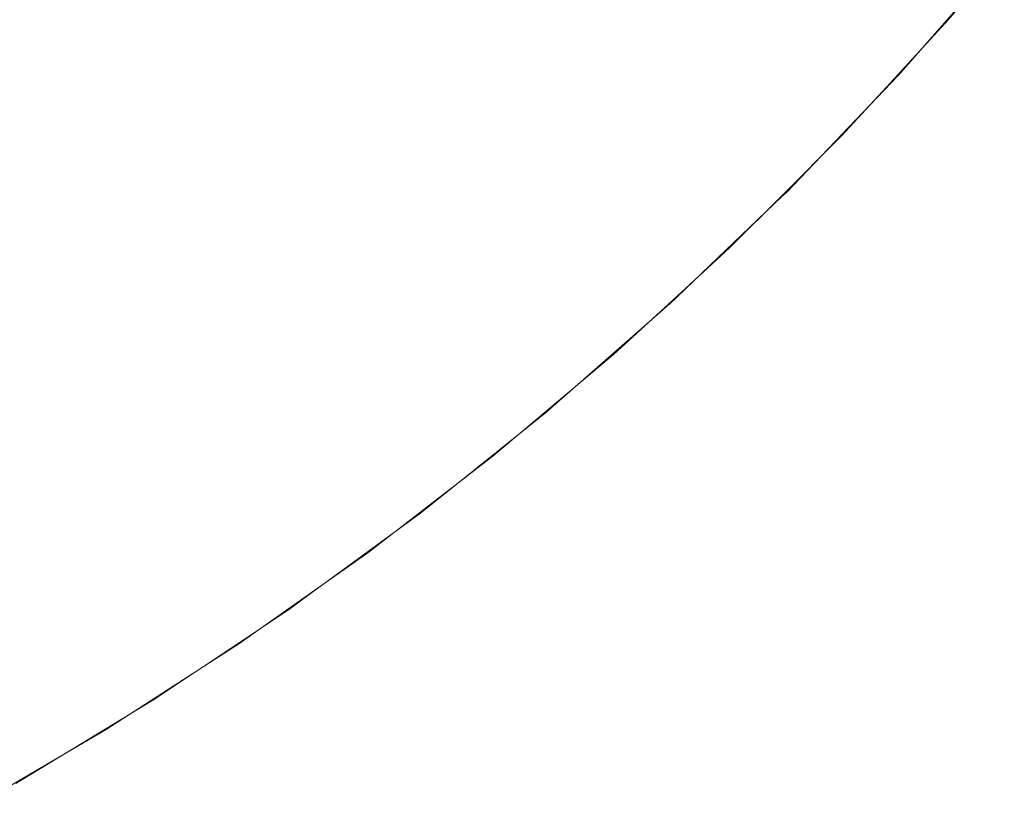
# Model space of a CAD drawing. Header units: centimetres. Extents: x -25.9 to 27.4, y -25.9 to -24.1.
# Tile 171 of 200: x 27.3215 to 27.348, y -25.8473 to -25.8261. Entities that reach past the tile are written whole.
import ezdxf

# ---------------------------------------------------------------- set-up
doc = ezdxf.new("R2010")
doc.units = ezdxf.units.CM
doc.header["$LTSCALE"] = 2.54
doc.layers.add('Lucido design-1', color=7, linetype='Continuous')

# ---------------------------------------------------------------- blocks, each defined once
blk = doc.blocks.new('Gruppo-4-1')
at = {"color": 7, "linetype": 'Continuous', "lineweight": 9}
for points, invisible_edges in [([(27.339182, -25.822075, 708.360173), (27.33641, -25.824971, 708.360173), (27.337519, -25.826081, 708.356299), (27.340339, -25.823135, 708.356299)], 15), ([(27.323928, -25.822554, 708.378431), (27.321149, -25.824784, 708.378431), (27.322581, -25.82665, 708.37495), (27.32544, -25.824356, 708.37495)], 15), ([(27.333848, -25.82241, 708.36772), (27.331067, -25.825072, 708.36772), (27.332344, -25.826467, 708.363983), (27.335185, -25.823747, 708.363983)], 15), ([(27.343338, -25.823279, 707.691964), (27.340587, -25.826274, 707.691964), (27.339674, -25.825398, 707.688043), (27.342388, -25.822443, 707.688043)], 15), ([(27.345871, -25.822457, 708.34435), (27.343076, -25.825644, 708.34435), (27.34374, -25.826252, 708.340283), (27.346561, -25.823035, 708.340283)], 15), ([(27.328166, -25.824454, 707.669447), (27.325379, -25.826804, 707.669447), (27.324014, -25.825114, 707.665973), (27.32673, -25.822824, 707.665973)], 15), ([(27.340339, -25.823135, 708.356299), (27.337519, -25.826081, 708.356299), (27.338513, -25.827074, 708.352365), (27.341375, -25.824084, 708.352365)], 15), ([(27.346561, -25.823035, 708.340283), (27.34374, -25.826252, 708.340283), (27.344278, -25.826745, 708.336186), (27.34712, -25.823504, 708.336186)], 15), ([(27.324014, -25.825114, 707.665973), (27.321203, -25.827286, 707.665973), (27.319829, -25.825428, 707.662593), (27.322562, -25.823316, 707.662593)], 15), ([(27.333558, -25.824814, 707.676659), (27.330751, -25.827392, 707.676659), (27.329507, -25.825978, 707.673012), (27.332255, -25.823454, 707.673012)], 15), ([(27.338646, -25.824413, 707.684181), (27.335851, -25.827207, 707.684181), (27.334758, -25.826066, 707.680385), (27.337504, -25.823319, 707.680385)], 15), ([(27.344166, -25.824008, 707.695937), (27.341384, -25.827037, 707.695937), (27.340587, -25.826274, 707.691964), (27.343338, -25.823279, 707.691964)], 15), ([(27.329683, -25.823563, 708.371378), (27.326855, -25.826043, 708.371378), (27.328171, -25.827611, 708.36772), (27.331067, -25.825072, 708.36772)], 15), ([(27.34712, -25.823504, 708.336186), (27.344278, -25.826745, 708.336186), (27.344689, -25.827122, 708.332065), (27.347547, -25.823863, 708.332065)], 15), ([(27.335185, -25.823747, 708.363983), (27.332344, -25.826467, 708.363983), (27.333514, -25.827743, 708.360173), (27.33641, -25.824971, 708.360173)], 15), ([(27.347547, -25.823863, 708.332065), (27.344689, -25.827122, 708.332065), (27.344974, -25.827383, 708.327929), (27.347843, -25.824111, 708.327929)], 15), ([(27.341375, -25.824084, 708.352365), (27.338513, -25.827074, 708.352365), (27.339388, -25.82795, 708.34838), (27.342287, -25.824921, 708.34838)], 15), ([(27.344871, -25.824629, 707.699955), (27.342062, -25.827687, 707.699955), (27.341384, -25.827037, 707.695937), (27.344166, -25.824008, 707.695937)], 15), ([(27.347843, -25.824111, 708.327929), (27.344974, -25.827383, 708.327929), (27.345131, -25.827527, 708.323783), (27.348007, -25.824248, 708.323783)], 15), ([(27.348007, -25.824248, 708.323783), (27.345131, -25.827527, 708.323783), (27.345166, -25.827559, 708.320708), (27.347754, -25.824609, 708.320708)], 11), ([(27.32544, -25.824356, 708.37495), (27.322581, -25.82665, 708.37495), (27.323921, -25.828397, 708.371378), (27.326855, -25.826043, 708.371378)], 15), ([(27.329507, -25.825978, 707.673012), (27.326654, -25.828383, 707.673012), (27.325379, -25.826804, 707.669447), (27.328166, -25.824454, 707.669447)], 15), ([(27.339674, -25.825398, 707.688043), (27.336837, -25.828235, 707.688043), (27.335851, -25.827207, 707.684181), (27.338646, -25.824413, 707.684181)], 15), ([(27.321149, -25.824784, 708.378431), (27.318276, -25.826891, 708.378431), (27.319625, -25.828818, 708.37495), (27.322581, -25.82665, 708.37495)], 15), ([(27.345452, -25.82514, 707.704012), (27.342621, -25.828223, 707.704012), (27.342062, -25.827687, 707.699955), (27.344871, -25.824629, 707.699955)], 15), ([(27.346506, -25.826067, 707.720708), (27.347754, -25.824609, 708.320708), (27.345166, -25.827559, 708.320708)], 9), ([(27.346506, -25.826067, 707.720708), (27.347743, -25.8246, 707.720708), (27.347754, -25.824609, 708.320708)], 10), ([(27.334758, -25.826066, 707.680385), (27.331897, -25.828694, 707.680385), (27.330751, -25.827392, 707.676659), (27.333558, -25.824814, 707.676659)], 15), ([(27.33641, -25.824971, 708.360173), (27.333514, -25.827743, 708.360173), (27.334574, -25.8289, 708.356299), (27.337519, -25.826081, 708.356299)], 15), ([(27.342287, -25.824921, 708.34838), (27.339388, -25.82795, 708.34838), (27.340145, -25.828706, 708.34435), (27.343076, -25.825644, 708.34435)], 15), ([(27.325379, -25.826804, 707.669447), (27.322495, -25.829033, 707.669447), (27.321203, -25.827286, 707.665973), (27.324014, -25.825114, 707.665973)], 15), ([(27.331067, -25.825072, 708.36772), (27.328171, -25.827611, 708.36772), (27.329387, -25.82906, 708.363983), (27.332344, -25.826467, 708.363983)], 15), ([(27.345907, -25.82554, 707.708102), (27.343058, -25.828642, 707.708102), (27.342621, -25.828223, 707.704012), (27.345452, -25.82514, 707.704012)], 15), ([(27.340587, -25.826274, 707.691964), (27.337712, -25.829149, 707.691964), (27.336837, -25.828235, 707.688043), (27.339674, -25.825398, 707.688043)], 15), ([(27.346235, -25.825829, 707.712216), (27.343373, -25.828944, 707.712216), (27.343058, -25.828642, 707.708102), (27.345907, -25.82554, 707.708102)], 15), ([(27.343076, -25.825644, 708.34435), (27.340145, -25.828706, 708.34435), (27.340781, -25.829343, 708.340283), (27.34374, -25.826252, 708.340283)], 15), ([(27.346434, -25.826005, 707.716349), (27.343566, -25.829128, 707.716349), (27.343373, -25.828944, 707.712216), (27.346235, -25.825829, 707.712216)], 15), ([(27.326855, -25.826043, 708.371378), (27.323921, -25.828397, 708.371378), (27.325168, -25.830022, 708.36772), (27.328171, -25.827611, 708.36772)], 15), ([(27.330751, -25.827392, 707.676659), (27.327837, -25.829849, 707.676659), (27.326654, -25.828383, 707.673012), (27.329507, -25.825978, 707.673012)], 15), ([(27.335851, -25.827207, 707.684181), (27.332941, -25.82988, 707.684181), (27.331897, -25.828694, 707.680385), (27.334758, -25.826066, 707.680385)], 15), ([(27.337519, -25.826081, 708.356299), (27.334574, -25.8289, 708.356299), (27.335523, -25.829936, 708.352365), (27.338513, -25.827074, 708.352365)], 15), ([(27.343566, -25.829128, 707.716349), (27.346434, -25.826005, 707.716349), (27.346506, -25.826067, 707.720708), (27.344945, -25.827767, 707.720708)], 11), ([(27.345166, -25.827559, 708.320708), (27.344945, -25.827767, 707.720708), (27.346506, -25.826067, 707.720708)], 9), ([(27.341384, -25.827037, 707.695937), (27.338476, -25.829945, 707.695937), (27.337712, -25.829149, 707.691964), (27.340587, -25.826274, 707.691964)], 15), ([(27.34374, -25.826252, 708.340283), (27.340781, -25.829343, 708.340283), (27.341297, -25.829859, 708.336186), (27.344278, -25.826745, 708.336186)], 15), ([(27.332344, -25.826467, 708.363983), (27.329387, -25.82906, 708.363983), (27.3305, -25.830387, 708.360173), (27.333514, -25.827743, 708.360173)], 15), ([(27.322581, -25.82665, 708.37495), (27.319625, -25.828818, 708.37495), (27.320888, -25.830621, 708.371378), (27.323921, -25.828397, 708.371378)], 15), ([(27.326654, -25.828383, 707.673012), (27.323702, -25.830665, 707.673012), (27.322495, -25.829033, 707.669447), (27.325379, -25.826804, 707.669447)], 15), ([(27.344278, -25.826745, 708.336186), (27.341297, -25.829859, 708.336186), (27.341692, -25.830253, 708.332065), (27.344689, -25.827122, 708.332065)], 15), ([(27.338513, -25.827074, 708.352365), (27.335523, -25.829936, 708.352365), (27.33636, -25.830849, 708.34838), (27.339388, -25.82795, 708.34838)], 15), ([(27.342062, -25.827687, 707.699955), (27.339126, -25.830624, 707.699955), (27.338476, -25.829945, 707.695937), (27.341384, -25.827037, 707.695937)], 15), ([(27.344689, -25.827122, 708.332065), (27.341692, -25.830253, 708.332065), (27.341965, -25.830526, 708.327929), (27.344974, -25.827383, 708.327929)], 15), ([(27.322495, -25.829033, 707.669447), (27.319519, -25.831138, 707.669447), (27.318303, -25.829338, 707.665973), (27.321203, -25.827286, 707.665973)], 15), ([(27.331897, -25.828694, 707.680385), (27.328927, -25.831198, 707.680385), (27.327837, -25.829849, 707.676659), (27.330751, -25.827392, 707.676659)], 15), ([(27.336837, -25.828235, 707.688043), (27.333882, -25.830949, 707.688043), (27.332941, -25.82988, 707.684181), (27.335851, -25.827207, 707.684181)], 15), ([(27.344974, -25.827383, 708.327929), (27.341965, -25.830526, 708.327929), (27.342116, -25.830677, 708.323783), (27.345131, -25.827527, 708.323783)], 15), ([(27.328171, -25.827611, 708.36772), (27.325168, -25.830022, 708.36772), (27.326319, -25.831522, 708.363983), (27.329387, -25.82906, 708.363983)], 15), ([(27.342621, -25.828223, 707.704012), (27.339661, -25.831182, 707.704012), (27.339126, -25.830624, 707.699955), (27.342062, -25.827687, 707.699955)], 15), ([(27.345131, -25.827527, 708.323783), (27.342116, -25.830677, 708.323783), (27.342149, -25.830711, 708.320708), (27.344957, -25.827777, 708.320708)], 11), ([(27.345166, -25.827559, 708.320708), (27.344957, -25.827777, 708.320708), (27.344945, -25.827767, 707.720708)], 10), ([(27.344957, -25.827777, 708.320708), (27.345166, -25.827559, 708.320708), (27.345131, -25.827527, 708.323783)], 10), ([(27.333514, -25.827743, 708.360173), (27.3305, -25.830387, 708.360173), (27.331509, -25.831589, 708.356299), (27.334574, -25.8289, 708.356299)], 15), ([(27.339388, -25.82795, 708.34838), (27.33636, -25.830849, 708.34838), (27.337082, -25.831638, 708.34435), (27.340145, -25.828706, 708.34435)], 15), ([(27.343634, -25.829194, 707.720708), (27.344957, -25.827777, 708.320708), (27.342149, -25.830711, 708.320708)], 9), ([(27.344945, -25.827767, 707.720708), (27.343634, -25.829194, 707.720708), (27.343566, -25.829128, 707.716349)], 10), ([(27.343634, -25.829194, 707.720708), (27.344945, -25.827767, 707.720708), (27.344957, -25.827777, 708.320708)], 10), ([(27.343058, -25.828642, 707.708102), (27.34008, -25.83162, 707.708102), (27.339661, -25.831182, 707.704012), (27.342621, -25.828223, 707.704012)], 15), ([(27.323921, -25.828397, 708.371378), (27.320888, -25.830621, 708.371378), (27.322063, -25.832299, 708.36772), (27.325168, -25.830022, 708.36772)], 15), ([(27.327837, -25.829849, 707.676659), (27.324822, -25.832179, 707.676659), (27.323702, -25.830665, 707.673012), (27.326654, -25.828383, 707.673012)], 15), ([(27.337712, -25.829149, 707.691964), (27.334718, -25.831899, 707.691964), (27.333882, -25.830949, 707.688043), (27.336837, -25.828235, 707.688043)], 15), ([(27.332941, -25.82988, 707.684181), (27.32992, -25.832427, 707.684181), (27.328927, -25.831198, 707.680385), (27.331897, -25.828694, 707.680385)], 15), ([(27.340145, -25.828706, 708.34435), (27.337082, -25.831638, 708.34435), (27.337691, -25.832301, 708.340283), (27.340781, -25.829343, 708.340283)], 15), ([(27.343373, -25.828944, 707.712216), (27.340382, -25.831935, 707.712216), (27.34008, -25.83162, 707.708102), (27.343058, -25.828642, 707.708102)], 15), ([(27.334574, -25.8289, 708.356299), (27.331509, -25.831589, 708.356299), (27.332411, -25.832665, 708.352365), (27.335523, -25.829936, 708.352365)], 15), ([(27.343566, -25.829128, 707.716349), (27.340567, -25.832127, 707.716349), (27.340382, -25.831935, 707.712216), (27.343373, -25.828944, 707.712216)], 15), ([(27.323702, -25.830665, 707.673012), (27.320656, -25.832819, 707.673012), (27.319519, -25.831138, 707.669447), (27.322495, -25.829033, 707.669447)], 15), ([(27.329387, -25.82906, 708.363983), (27.326319, -25.831522, 708.363983), (27.327373, -25.832896, 708.360173), (27.3305, -25.830387, 708.360173)], 15), ([(27.338476, -25.829945, 707.695937), (27.335447, -25.832728, 707.695937), (27.334718, -25.831899, 707.691964), (27.337712, -25.829149, 707.691964)], 15), ([(27.340567, -25.832127, 707.716349), (27.343566, -25.829128, 707.716349), (27.343634, -25.829194, 707.720708), (27.342019, -25.830809, 707.720708)], 11), ([(27.342149, -25.830711, 708.320708), (27.342019, -25.830809, 707.720708), (27.343634, -25.829194, 707.720708)], 9), ([(27.340781, -25.829343, 708.340283), (27.337691, -25.832301, 708.340283), (27.338183, -25.832839, 708.336186), (27.341297, -25.829859, 708.336186)], 15), ([(27.325168, -25.830022, 708.36772), (27.322063, -25.832299, 708.36772), (27.323147, -25.833848, 708.363983), (27.326319, -25.831522, 708.363983)], 15), ([(27.328927, -25.831198, 707.680385), (27.325853, -25.833573, 707.680385), (27.324822, -25.832179, 707.676659), (27.327837, -25.829849, 707.676659)], 15), ([(27.333882, -25.830949, 707.688043), (27.330814, -25.833536, 707.688043), (27.32992, -25.832427, 707.684181), (27.332941, -25.82988, 707.684181)], 15), ([(27.335523, -25.829936, 708.352365), (27.332411, -25.832665, 708.352365), (27.333207, -25.833613, 708.34838), (27.33636, -25.830849, 708.34838)], 15), ([(27.339126, -25.830624, 707.699955), (27.336068, -25.833433, 707.699955), (27.335447, -25.832728, 707.695937), (27.338476, -25.829945, 707.695937)], 15), ([(27.341297, -25.829859, 708.336186), (27.338183, -25.832839, 708.336186), (27.33856, -25.833251, 708.332065), (27.341692, -25.830253, 708.332065)], 15), ([(27.341692, -25.830253, 708.332065), (27.33856, -25.833251, 708.332065), (27.338821, -25.833535, 708.327929), (27.341965, -25.830526, 708.327929)], 15), ([(27.3305, -25.830387, 708.360173), (27.327373, -25.832896, 708.360173), (27.328329, -25.834141, 708.356299), (27.331509, -25.831589, 708.356299)], 15), ([(27.341965, -25.830526, 708.327929), (27.338821, -25.833535, 708.327929), (27.338966, -25.833693, 708.323783), (27.342116, -25.830677, 708.323783)], 15), ([(27.320888, -25.830621, 708.371378), (27.317761, -25.832711, 708.371378), (27.318861, -25.834438, 708.36772), (27.322063, -25.832299, 708.36772)], 15), ([(27.324822, -25.832179, 707.676659), (27.321711, -25.83438, 707.676659), (27.320656, -25.832819, 707.673012), (27.323702, -25.830665, 707.673012)], 15), ([(27.33636, -25.830849, 708.34838), (27.333207, -25.833613, 708.34838), (27.333895, -25.834433, 708.34435), (27.337082, -25.831638, 708.34435)], 15), ([(27.339661, -25.831182, 707.704012), (27.336579, -25.834014, 707.704012), (27.336068, -25.833433, 707.699955), (27.339126, -25.830624, 707.699955)], 15), ([(27.342116, -25.830677, 708.323783), (27.338966, -25.833693, 708.323783), (27.338998, -25.833728, 708.320708), (27.342032, -25.830822, 708.320708)], 11), ([(27.340632, -25.832196, 707.720708), (27.342032, -25.830822, 708.320708), (27.338998, -25.833728, 708.320708)], 9), ([(27.342019, -25.830809, 707.720708), (27.340632, -25.832196, 707.720708), (27.340567, -25.832127, 707.716349)], 10), ([(27.340632, -25.832196, 707.720708), (27.342019, -25.830809, 707.720708), (27.342032, -25.830822, 708.320708)], 10), ([(27.342149, -25.830711, 708.320708), (27.342032, -25.830822, 708.320708), (27.342019, -25.830809, 707.720708)], 10), ([(27.342032, -25.830822, 708.320708), (27.342149, -25.830711, 708.320708), (27.342116, -25.830677, 708.323783)], 10), ([(27.334718, -25.831899, 707.691964), (27.331609, -25.83452, 707.691964), (27.330814, -25.833536, 707.688043), (27.333882, -25.830949, 707.688043)], 15), ([(27.32992, -25.832427, 707.684181), (27.326793, -25.834844, 707.684181), (27.325853, -25.833573, 707.680385), (27.328927, -25.831198, 707.680385)], 15), ([(27.34008, -25.83162, 707.708102), (27.336979, -25.834468, 707.708102), (27.336579, -25.834014, 707.704012), (27.339661, -25.831182, 707.704012)], 15), ([(27.326319, -25.831522, 708.363983), (27.323147, -25.833848, 708.363983), (27.324141, -25.835266, 708.360173), (27.327373, -25.832896, 708.360173)], 15), ([(27.331509, -25.831589, 708.356299), (27.328329, -25.834141, 708.356299), (27.329184, -25.835255, 708.352365), (27.332411, -25.832665, 708.352365)], 15), ([(27.337082, -25.831638, 708.34435), (27.333895, -25.834433, 708.34435), (27.334474, -25.835122, 708.340283), (27.337691, -25.832301, 708.340283)], 15), ([(27.340382, -25.831935, 707.712216), (27.337267, -25.834796, 707.712216), (27.336979, -25.834468, 707.708102), (27.34008, -25.83162, 707.708102)], 15), ([(27.335447, -25.832728, 707.695937), (27.332303, -25.835379, 707.695937), (27.331609, -25.83452, 707.691964), (27.334718, -25.831899, 707.691964)], 15), ([(27.325853, -25.833573, 707.680385), (27.322682, -25.835817, 707.680385), (27.321711, -25.83438, 707.676659), (27.324822, -25.832179, 707.676659)], 15), ([(27.340567, -25.832127, 707.716349), (27.337443, -25.834996, 707.716349), (27.337267, -25.834796, 707.712216), (27.340382, -25.831935, 707.712216)], 15), ([(27.337443, -25.834996, 707.716349), (27.340567, -25.832127, 707.716349), (27.340632, -25.832196, 707.720708), (27.33897, -25.833722, 707.720708)], 11), ([(27.338998, -25.833728, 708.320708), (27.33897, -25.833722, 707.720708), (27.340632, -25.832196, 707.720708)], 9), ([(27.322063, -25.832299, 708.36772), (27.318861, -25.834438, 708.36772), (27.319877, -25.836033, 708.363983), (27.323147, -25.833848, 708.363983)], 15), ([(27.330814, -25.833536, 707.688043), (27.32764, -25.835989, 707.688043), (27.326793, -25.834844, 707.684181), (27.32992, -25.832427, 707.684181)], 15), ([(27.337691, -25.832301, 708.340283), (27.334474, -25.835122, 708.340283), (27.334943, -25.835681, 708.336186), (27.338183, -25.832839, 708.336186)], 15), ([(27.332411, -25.832665, 708.352365), (27.329184, -25.835255, 708.352365), (27.329938, -25.836237, 708.34838), (27.333207, -25.833613, 708.34838)], 15), ([(27.321711, -25.83438, 707.676659), (27.318509, -25.836447, 707.676659), (27.317521, -25.834843, 707.673012), (27.320656, -25.832819, 707.673012)], 15), ([(27.327373, -25.832896, 708.360173), (27.324141, -25.835266, 708.360173), (27.325041, -25.836552, 708.356299), (27.328329, -25.834141, 708.356299)], 15), ([(27.336068, -25.833433, 707.699955), (27.332893, -25.83611, 707.699955), (27.332303, -25.835379, 707.695937), (27.335447, -25.832728, 707.695937)], 15), ([(27.338183, -25.832839, 708.336186), (27.334943, -25.835681, 708.336186), (27.335301, -25.836109, 708.332065), (27.33856, -25.833251, 708.332065)], 15), ([(27.33856, -25.833251, 708.332065), (27.335301, -25.836109, 708.332065), (27.33555, -25.836404, 708.327929), (27.338821, -25.833535, 708.327929)], 15), ([(27.336579, -25.834014, 707.704012), (27.333379, -25.836712, 707.704012), (27.332893, -25.83611, 707.699955), (27.336068, -25.833433, 707.699955)], 15), ([(27.326793, -25.834844, 707.684181), (27.323567, -25.837126, 707.684181), (27.322682, -25.835817, 707.680385), (27.325853, -25.833573, 707.680385)], 15), ([(27.331609, -25.83452, 707.691964), (27.328392, -25.837007, 707.691964), (27.32764, -25.835989, 707.688043), (27.330814, -25.833536, 707.688043)], 15), ([(27.333207, -25.833613, 708.34838), (27.329938, -25.836237, 708.34838), (27.330589, -25.837086, 708.34435), (27.333895, -25.834433, 708.34435)], 15), ([(27.338821, -25.833535, 708.327929), (27.33555, -25.836404, 708.327929), (27.335687, -25.836568, 708.323783), (27.338966, -25.833693, 708.323783)], 15), ([(27.335818, -25.836517, 708.320708), (27.338985, -25.833739, 708.320708), (27.338966, -25.833693, 708.323783), (27.335687, -25.836568, 708.323783)], 14), ([(27.337506, -25.835067, 707.720708), (27.338985, -25.833739, 708.320708), (27.335818, -25.836517, 708.320708)], 9), ([(27.33897, -25.833722, 707.720708), (27.337506, -25.835067, 707.720708), (27.337443, -25.834996, 707.716349)], 10), ([(27.337506, -25.835067, 707.720708), (27.33897, -25.833722, 707.720708), (27.338985, -25.833739, 708.320708)], 10), ([(27.338985, -25.833739, 708.320708), (27.338998, -25.833728, 708.320708), (27.338966, -25.833693, 708.323783)], 10), ([(27.338998, -25.833728, 708.320708), (27.338985, -25.833739, 708.320708), (27.33897, -25.833722, 707.720708)], 10), ([(27.323147, -25.833848, 708.363983), (27.319877, -25.836033, 708.363983), (27.320807, -25.837493, 708.360173), (27.324141, -25.835266, 708.360173)], 15), ([(27.336979, -25.834468, 707.708102), (27.333759, -25.837183, 707.708102), (27.333379, -25.836712, 707.704012), (27.336579, -25.834014, 707.704012)], 15), ([(27.328329, -25.834141, 708.356299), (27.325041, -25.836552, 708.356299), (27.325846, -25.837702, 708.352365), (27.329184, -25.835255, 708.352365)], 15), ([(27.322682, -25.835817, 707.680385), (27.319418, -25.837923, 707.680385), (27.318509, -25.836447, 707.676659), (27.321711, -25.83438, 707.676659)], 15), ([(27.332303, -25.835379, 707.695937), (27.329049, -25.837894, 707.695937), (27.328392, -25.837007, 707.691964), (27.331609, -25.83452, 707.691964)], 15), ([(27.333895, -25.834433, 708.34435), (27.330589, -25.837086, 708.34435), (27.331137, -25.837801, 708.340283), (27.334474, -25.835122, 708.340283)], 15), ([(27.337267, -25.834796, 707.712216), (27.334034, -25.837523, 707.712216), (27.333759, -25.837183, 707.708102), (27.336979, -25.834468, 707.708102)], 15), ([(27.337443, -25.834996, 707.716349), (27.334201, -25.83773, 707.716349), (27.334034, -25.837523, 707.712216), (27.337267, -25.834796, 707.712216)], 15), ([(27.32764, -25.835989, 707.688043), (27.324364, -25.838306, 707.688043), (27.323567, -25.837126, 707.684181), (27.326793, -25.834844, 707.684181)], 15), ([(27.334201, -25.83773, 707.716349), (27.337443, -25.834996, 707.716349), (27.337506, -25.835067, 707.720708), (27.335805, -25.836501, 707.720708)], 11), ([(27.335818, -25.836517, 708.320708), (27.335805, -25.836501, 707.720708), (27.337506, -25.835067, 707.720708)], 9), ([(27.324141, -25.835266, 708.360173), (27.320807, -25.837493, 708.360173), (27.32165, -25.838817, 708.356299), (27.325041, -25.836552, 708.356299)], 15), ([(27.329184, -25.835255, 708.352365), (27.325846, -25.837702, 708.352365), (27.326556, -25.838717, 708.34838), (27.329938, -25.836237, 708.34838)], 15), ([(27.334474, -25.835122, 708.340283), (27.331137, -25.837801, 708.340283), (27.331581, -25.838379, 708.336186), (27.334943, -25.835681, 708.336186)], 15), ([(27.332893, -25.83611, 707.699955), (27.329607, -25.838649, 707.699955), (27.329049, -25.837894, 707.695937), (27.332303, -25.835379, 707.695937)], 15), ([(27.323567, -25.837126, 707.684181), (27.320246, -25.839269, 707.684181), (27.319418, -25.837923, 707.680385), (27.322682, -25.835817, 707.680385)], 15), ([(27.334943, -25.835681, 708.336186), (27.331581, -25.838379, 708.336186), (27.331921, -25.838822, 708.332065), (27.335301, -25.836109, 708.332065)], 15), ([(27.328392, -25.837007, 707.691964), (27.325073, -25.839354, 707.691964), (27.324364, -25.838306, 707.688043), (27.32764, -25.835989, 707.688043)], 15), ([(27.333379, -25.836712, 707.704012), (27.330067, -25.839271, 707.704012), (27.329607, -25.838649, 707.699955), (27.332893, -25.83611, 707.699955)], 15), ([(27.335301, -25.836109, 708.332065), (27.331921, -25.838822, 708.332065), (27.332156, -25.839128, 708.327929), (27.33555, -25.836404, 708.327929)], 15), ([(27.329938, -25.836237, 708.34838), (27.326556, -25.838717, 708.34838), (27.32717, -25.839593, 708.34435), (27.330589, -25.837086, 708.34435)], 15), ([(27.33555, -25.836404, 708.327929), (27.332156, -25.839128, 708.327929), (27.332286, -25.839298, 708.323783), (27.335687, -25.836568, 708.323783)], 15), ([(27.325041, -25.836552, 708.356299), (27.32165, -25.838817, 708.356299), (27.322405, -25.840002, 708.352365), (27.325846, -25.837702, 708.352365)], 15), ([(27.332539, -25.839155, 708.320708), (27.335717, -25.836604, 708.320708), (27.335687, -25.836568, 708.323783), (27.332286, -25.839298, 708.323783)], 14), ([(27.335717, -25.836604, 708.320708), (27.332529, -25.839142, 707.720708), (27.334261, -25.837804, 707.720708)], 9), ([(27.335717, -25.836604, 708.320708), (27.332539, -25.839155, 708.320708), (27.332529, -25.839142, 707.720708)], 10), ([(27.335805, -25.836501, 707.720708), (27.334261, -25.837804, 707.720708), (27.334201, -25.83773, 707.716349)], 10), ([(27.334261, -25.837804, 707.720708), (27.335805, -25.836501, 707.720708), (27.335818, -25.836517, 708.320708), (27.335717, -25.836604, 708.320708)], 10), ([(27.335687, -25.836568, 708.323783), (27.335717, -25.836604, 708.320708), (27.335818, -25.836517, 708.320708)], 9), ([(27.333759, -25.837183, 707.708102), (27.330427, -25.839758, 707.708102), (27.330067, -25.839271, 707.704012), (27.333379, -25.836712, 707.704012)], 15), ([(27.324364, -25.838306, 707.688043), (27.320993, -25.840482, 707.688043), (27.320246, -25.839269, 707.684181), (27.323567, -25.837126, 707.684181)], 15), ([(27.329049, -25.837894, 707.695937), (27.325691, -25.840269, 707.695937), (27.325073, -25.839354, 707.691964), (27.328392, -25.837007, 707.691964)], 15), ([(27.330589, -25.837086, 708.34435), (27.32717, -25.839593, 708.34435), (27.327687, -25.84033, 708.340283), (27.331137, -25.837801, 708.340283)], 15), ([(27.334034, -25.837523, 707.712216), (27.330687, -25.840109, 707.712216), (27.330427, -25.839758, 707.708102), (27.333759, -25.837183, 707.708102)], 15), ([(27.320807, -25.837493, 708.360173), (27.31738, -25.839573, 708.360173), (27.318165, -25.840932, 708.356299), (27.32165, -25.838817, 708.356299)], 15), ([(27.325846, -25.837702, 708.352365), (27.322405, -25.840002, 708.352365), (27.32307, -25.841046, 708.34838), (27.326556, -25.838717, 708.34838)], 15), ([(27.334201, -25.83773, 707.716349), (27.330845, -25.840323, 707.716349), (27.330687, -25.840109, 707.712216), (27.334034, -25.837523, 707.712216)], 15), ([(27.330845, -25.840323, 707.716349), (27.334201, -25.83773, 707.716349), (27.334261, -25.837804, 707.720708), (27.332529, -25.839142, 707.720708)], 11), ([(27.329607, -25.838649, 707.699955), (27.326217, -25.841047, 707.699955), (27.325691, -25.840269, 707.695937), (27.329049, -25.837894, 707.695937)], 15), ([(27.331137, -25.837801, 708.340283), (27.327687, -25.84033, 708.340283), (27.328105, -25.840928, 708.336186), (27.331581, -25.838379, 708.336186)], 15), ([(27.325073, -25.839354, 707.691964), (27.321657, -25.841559, 707.691964), (27.320993, -25.840482, 707.688043), (27.324364, -25.838306, 707.688043)], 15), ([(27.331581, -25.838379, 708.336186), (27.328105, -25.840928, 708.336186), (27.328425, -25.841385, 708.332065), (27.331921, -25.838822, 708.332065)], 15), ([(27.326556, -25.838717, 708.34838), (27.32307, -25.841046, 708.34838), (27.323645, -25.841948, 708.34435), (27.32717, -25.839593, 708.34435)], 15), ([(27.330067, -25.839271, 707.704012), (27.32665, -25.841688, 707.704012), (27.326217, -25.841047, 707.699955), (27.329607, -25.838649, 707.699955)], 15), ([(27.32165, -25.838817, 708.356299), (27.318165, -25.840932, 708.356299), (27.318867, -25.842149, 708.352365), (27.322405, -25.840002, 708.352365)], 15), ([(27.331921, -25.838822, 708.332065), (27.328425, -25.841385, 708.332065), (27.328647, -25.841701, 708.327929), (27.332156, -25.839128, 708.327929)], 15), ([(27.330427, -25.839758, 707.708102), (27.326989, -25.84219, 707.708102), (27.32665, -25.841688, 707.704012), (27.330067, -25.839271, 707.704012)], 15), ([(27.332156, -25.839128, 708.327929), (27.328647, -25.841701, 708.327929), (27.328769, -25.841876, 708.323783), (27.332286, -25.839298, 708.323783)], 15), ([(27.329156, -25.841652, 708.320708), (27.332315, -25.839335, 708.320708), (27.332286, -25.839298, 708.323783), (27.328769, -25.841876, 708.323783)], 14), ([(27.332315, -25.839335, 708.320708), (27.329148, -25.84164, 707.720708), (27.330902, -25.8404, 707.720708)], 9), ([(27.332315, -25.839335, 708.320708), (27.329156, -25.841652, 708.320708), (27.329148, -25.84164, 707.720708)], 10), ([(27.332529, -25.839142, 707.720708), (27.330902, -25.8404, 707.720708), (27.330845, -25.840323, 707.716349)], 10), ([(27.330902, -25.8404, 707.720708), (27.332529, -25.839142, 707.720708), (27.332539, -25.839155, 708.320708), (27.332315, -25.839335, 708.320708)], 10), ([(27.332286, -25.839298, 708.323783), (27.332315, -25.839335, 708.320708), (27.332539, -25.839155, 708.320708)], 9), ([(27.325691, -25.840269, 707.695937), (27.322235, -25.842499, 707.695937), (27.321657, -25.841559, 707.691964), (27.325073, -25.839354, 707.691964)], 15), ([(27.32717, -25.839593, 708.34435), (27.323645, -25.841948, 708.34435), (27.324129, -25.842708, 708.340283), (27.327687, -25.84033, 708.340283)], 15), ([(27.330687, -25.840109, 707.712216), (27.327234, -25.842552, 707.712216), (27.326989, -25.84219, 707.708102), (27.330427, -25.839758, 707.708102)], 15), ([(27.322405, -25.840002, 708.352365), (27.318867, -25.842149, 708.352365), (27.319486, -25.843221, 708.34838), (27.32307, -25.841046, 708.34838)], 15), ([(27.330845, -25.840323, 707.716349), (27.327383, -25.842772, 707.716349), (27.327234, -25.842552, 707.712216), (27.330687, -25.840109, 707.712216)], 15), ([(27.326217, -25.841047, 707.699955), (27.322728, -25.843299, 707.699955), (27.322235, -25.842499, 707.695937), (27.325691, -25.840269, 707.695937)], 15), ([(27.327687, -25.84033, 708.340283), (27.324129, -25.842708, 708.340283), (27.324521, -25.843323, 708.336186), (27.328105, -25.840928, 708.336186)], 15), ([(27.327383, -25.842772, 707.716349), (27.330845, -25.840323, 707.716349), (27.330902, -25.8404, 707.720708), (27.329148, -25.84164, 707.720708)], 11), ([(27.321657, -25.841559, 707.691964), (27.31815, -25.843617, 707.691964), (27.317533, -25.842512, 707.688043), (27.320993, -25.840482, 707.688043)], 15), ([(27.328105, -25.840928, 708.336186), (27.324521, -25.843323, 708.336186), (27.324821, -25.843793, 708.332065), (27.328425, -25.841385, 708.332065)], 15), ([(27.32307, -25.841046, 708.34838), (27.319486, -25.843221, 708.34838), (27.320021, -25.844147, 708.34435), (27.323645, -25.841948, 708.34435)], 15), ([(27.32665, -25.841688, 707.704012), (27.323133, -25.843958, 707.704012), (27.322728, -25.843299, 707.699955), (27.326217, -25.841047, 707.699955)], 15), ([(27.328425, -25.841385, 708.332065), (27.324821, -25.843793, 708.332065), (27.325028, -25.844119, 708.327929), (27.328647, -25.841701, 708.327929)], 15), ([(27.322235, -25.842499, 707.695937), (27.318688, -25.84458, 707.695937), (27.31815, -25.843617, 707.691964), (27.321657, -25.841559, 707.691964)], 15), ([(27.326989, -25.84219, 707.708102), (27.323451, -25.844474, 707.708102), (27.323133, -25.843958, 707.704012), (27.32665, -25.841688, 707.704012)], 15), ([(27.328647, -25.841701, 708.327929), (27.325028, -25.844119, 708.327929), (27.325143, -25.844299, 708.323783), (27.328769, -25.841876, 708.323783)], 15), ([(27.329148, -25.84164, 707.720708), (27.327436, -25.842851, 707.720708), (27.327383, -25.842772, 707.716349)], 10), ([(27.327436, -25.842851, 707.720708), (27.329148, -25.84164, 707.720708), (27.329156, -25.841652, 708.320708), (27.328796, -25.841915, 708.320708)], 10), ([(27.328769, -25.841876, 708.323783), (27.328796, -25.841915, 708.320708), (27.329156, -25.841652, 708.320708)], 9), ([(27.323645, -25.841948, 708.34435), (27.320021, -25.844147, 708.34435), (27.320471, -25.844927, 708.340283), (27.324129, -25.842708, 708.340283)], 15), ([(27.325674, -25.844001, 708.320708), (27.328796, -25.841915, 708.320708), (27.328769, -25.841876, 708.323783), (27.325143, -25.844299, 708.323783)], 14), ([(27.328796, -25.841915, 708.320708), (27.325668, -25.843992, 707.720708), (27.327436, -25.842851, 707.720708)], 9), ([(27.328796, -25.841915, 708.320708), (27.325674, -25.844001, 708.320708), (27.325668, -25.843992, 707.720708)], 10), ([(27.327234, -25.842552, 707.712216), (27.32368, -25.844845, 707.712216), (27.323451, -25.844474, 707.708102), (27.326989, -25.84219, 707.708102)], 15), ([(27.322728, -25.843299, 707.699955), (27.319146, -25.845401, 707.699955), (27.318688, -25.84458, 707.695937), (27.322235, -25.842499, 707.695937)], 15), ([(27.324129, -25.842708, 708.340283), (27.320471, -25.844927, 708.340283), (27.320836, -25.845559, 708.336186), (27.324521, -25.843323, 708.336186)], 15), ([(27.327383, -25.842772, 707.716349), (27.323819, -25.845072, 707.716349), (27.32368, -25.844845, 707.712216), (27.327234, -25.842552, 707.712216)], 15), ([(27.325668, -25.843992, 707.720708), (27.323869, -25.845153, 707.720708), (27.323819, -25.845072, 707.716349), (27.327383, -25.842772, 707.716349)], 14), ([(27.327383, -25.842772, 707.716349), (27.327436, -25.842851, 707.720708), (27.325668, -25.843992, 707.720708)], 9), ([(27.323133, -25.843958, 707.704012), (27.319524, -25.846076, 707.704012), (27.319146, -25.845401, 707.699955), (27.322728, -25.843299, 707.699955)], 15), ([(27.324521, -25.843323, 708.336186), (27.320836, -25.845559, 708.336186), (27.321115, -25.846042, 708.332065), (27.324821, -25.843793, 708.332065)], 15), ([(27.324821, -25.843793, 708.332065), (27.321115, -25.846042, 708.332065), (27.321308, -25.846376, 708.327929), (27.325028, -25.844119, 708.327929)], 15), ([(27.323451, -25.844474, 707.708102), (27.319819, -25.846605, 707.708102), (27.319524, -25.846076, 707.704012), (27.323133, -25.843958, 707.704012)], 15), ([(27.323869, -25.845153, 707.720708), (27.325668, -25.843992, 707.720708), (27.325674, -25.844001, 708.320708), (27.325169, -25.844339, 708.320708)], 10), ([(27.325143, -25.844299, 708.323783), (27.325169, -25.844339, 708.320708), (27.325674, -25.844001, 708.320708)], 9), ([(27.325028, -25.844119, 708.327929), (27.321308, -25.846376, 708.327929), (27.321415, -25.846562, 708.323783), (27.325143, -25.844299, 708.323783)], 15), ([(27.322101, -25.846201, 708.320708), (27.325169, -25.844339, 708.320708), (27.325143, -25.844299, 708.323783), (27.321415, -25.846562, 708.323783)], 14), ([(27.325169, -25.844339, 708.320708), (27.322097, -25.846193, 707.720708), (27.323869, -25.845153, 707.720708)], 9), ([(27.325169, -25.844339, 708.320708), (27.322101, -25.846201, 708.320708), (27.322097, -25.846193, 707.720708)], 10), ([(27.32368, -25.844845, 707.712216), (27.320032, -25.846986, 707.712216), (27.319819, -25.846605, 707.708102), (27.323451, -25.844474, 707.708102)], 15), ([(27.323819, -25.845072, 707.716349), (27.320162, -25.847218, 707.716349), (27.320032, -25.846986, 707.712216), (27.32368, -25.844845, 707.712216)], 15), ([(27.322097, -25.846193, 707.720708), (27.320208, -25.847301, 707.720708), (27.320162, -25.847218, 707.716349), (27.323819, -25.845072, 707.716349)], 14), ([(27.323819, -25.845072, 707.716349), (27.323869, -25.845153, 707.720708), (27.322097, -25.846193, 707.720708)], 9), ([(27.320208, -25.847301, 707.720708), (27.322097, -25.846193, 707.720708), (27.322101, -25.846201, 708.320708), (27.321439, -25.846603, 708.320708)], 10), ([(27.321415, -25.846562, 708.323783), (27.321439, -25.846603, 708.320708), (27.322101, -25.846201, 708.320708)], 9)]:
    blk.add_3dface(points, dxfattribs=dict(at, invisible_edges=invisible_edges))

msp = doc.modelspace()

# ---------------------------------------------------------------- block references
at = {"layer": 'Lucido design-1', "color": 7}
msp.add_blockref('Gruppo-4-1', (0, 0), dxfattribs=at)

doc.saveas('drawing.dxf')
